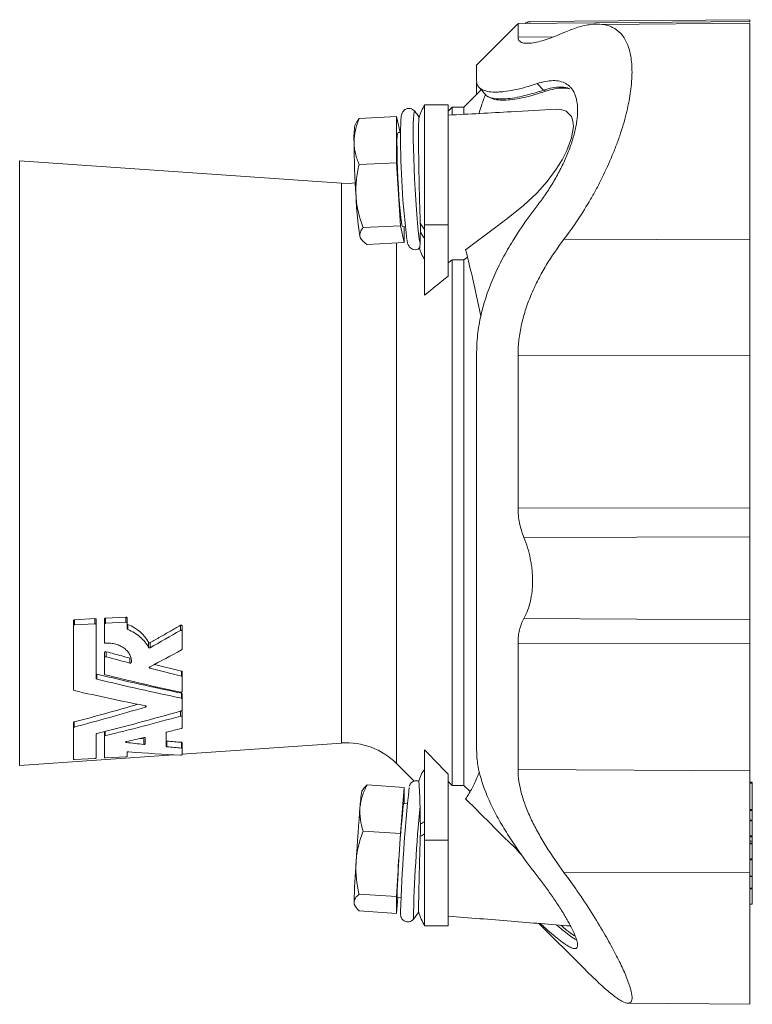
# Model space of a CAD drawing. Header units: millimetres. Extents: x 99 to 762, y 4 to 592.
# Tile 4 of 5: x 250 to 406, y 339 to 548. Entities that reach past the tile are written whole.
import ezdxf

# ---------------------------------------------------------------- set-up
doc = ezdxf.new("R2010")
doc.units = ezdxf.units.MM

msp = doc.modelspace()

# ---------------------------------------------------------------- linework, layer by layer
at = {"color": 7, "linetype": 'Continuous', "lineweight": 15}
for p, q in [((405.06, 547.35), (355.87, 546.92)), ((405.06, 547.76), (358.51, 547.36)), ((405.06, 547.04), (373.72, 546.77)), ((405.06, 547.26), (405.06, 547.29)), ((355.86, 546.91), (347.02, 538.08)), ((348.07, 532.92), (344.38, 529.23)), ((359.94, 534.21), (361.28, 532.82)), ((349.5, 531.47), (350.04, 531.2)), ((333.97, 528.33), (333.96, 528.35)), ((341.06, 529.72), (336.06, 529.72)), ((336.06, 504.26), (336.06, 529.72)), ((341.06, 504.26), (341.06, 529.72)), ((341.9, 529.23), (341.06, 528.39)), ((344.38, 529.23), (341.9, 529.23)), ((341.9, 527.59), (341.9, 529.23)), ((344.38, 527.7), (344.38, 529.23)), ((321.69, 526.15), (321.28, 525.35)), ((322.15, 526.83), (321.72, 526.14)), ((330.06, 527.22), (322.15, 526.83)), ((330.06, 527.22), (330.06, 517.42)), ((330.85, 523.86), (330.06, 527.22)), ((330.95, 523.87), (330.41, 523.84)), ((318.44, 513.07), (250.14, 517.84)), ((330.06, 517.42), (322.15, 517.03)), ((330.06, 517.42), (330.9, 504.06)), ((330.9, 504.06), (322.99, 503.67)), ((330.9, 504.06), (331.74, 500.49)), ((331.39, 503.87), (331.94, 503.89)), ((331.74, 500.49), (331.74, 503.88)), ((336.06, 489.36), (336.06, 504.26)), ((341.06, 493.4), (341.06, 504.26)), ((322.46, 501.47), (322.6, 501.25)), ((331.74, 500.49), (323.83, 500.1)), ((345.14, 497.42), (344.38, 496.85)), ((344.38, 496.85), (341.9, 496.83)), ((341.9, 385.41), (341.9, 496.83)), ((344.38, 385.4), (344.38, 496.85)), ((261.56, 420.32), (261.56, 419.23)), ((261.8, 420.54), (266.12, 420.76)), ((266.12, 419.67), (261.8, 419.45)), ((266.36, 420.57), (266.36, 419.47)), ((268.13, 420.66), (268.13, 419.56)), ((272.69, 421.1), (268.37, 420.88)), ((272.69, 420), (268.37, 419.79)), ((272.93, 420.9), (272.93, 419.81)), ((272.93, 418.62), (272.93, 419.81)), ((261.56, 419.23), (261.56, 405.63)), ((266.36, 408.08), (266.36, 419.47)), ((268.13, 419.56), (268.13, 415.72)), ((284.6, 419.2), (284.6, 418.11)), ((284.6, 414.31), (284.6, 418.11)), ((268.13, 413.56), (268.13, 412.49)), ((268.13, 412.49), (268.13, 409.01)), ((284.46, 409.65), (278.73, 411.07)), ((284.6, 409.51), (284.6, 408.44)), ((284.6, 405.3), (284.6, 408.44)), ((284.6, 404.84), (284.6, 403.77)), ((284.6, 401.34), (284.6, 403.77)), ((284.6, 401.08), (284.6, 399.99)), ((284.6, 397.59), (284.6, 399.99)), ((261.56, 398.73), (261.56, 397.63)), ((261.56, 397.63), (261.56, 390.91)), ((268.13, 396.8), (268.13, 395.82)), ((266.36, 391.19), (266.36, 396.28)), ((268.13, 395.82), (268.13, 391.29)), ((275.63, 395.35), (276.47, 395.26)), ((276.8, 394.19), (276.8, 395.46)), ((281.24, 393.67), (281.24, 396.61)), ((284.6, 394.47), (284.6, 393.27)), ((284.6, 392.03), (318.44, 394.39)), ((284.6, 391.91), (284.6, 393.27)), ((336.06, 373.79), (336.06, 392.95)), ((250.14, 389.62), (282.8, 391.9)), ((261.8, 390.86), (266.12, 391.11)), ((268.37, 391.24), (272.69, 391.49)), ((272.93, 391.57), (272.93, 392.43)), ((330.1, 390.04), (333.82, 386.32)), ((335.51, 388.05), (336.06, 388.76)), ((341.06, 373.79), (341.06, 387.75)), ((323.07, 384.69), (322.72, 384.17)), ((331.74, 384.95), (323.83, 385.49)), ((331.74, 384.95), (330.9, 375.18)), ((331.74, 381.56), (331.74, 384.95)), ((341.9, 385.41), (344.38, 385.4)), ((344.38, 385.4), (345.7, 384.08)), ((405.57, 386.09), (405.06, 386.09)), ((405.57, 380.31), (405.57, 385.86)), ((332.41, 381.52), (331.57, 381.57)), ((405.57, 378.01), (405.06, 378.01)), ((405.57, 374.69), (405.57, 377.88)), ((330.9, 375.18), (322.99, 375.72)), ((330.9, 375.18), (330.06, 361.83)), ((336.06, 355.59), (336.06, 373.79)), ((341.06, 355.59), (341.06, 373.79)), ((405.57, 373.56), (405.57, 374.46)), ((405.06, 373.56), (405.57, 373.56)), ((405.57, 373.16), (405.06, 373.16)), ((405.57, 373.05), (405.57, 373.54)), ((405.57, 369.84), (405.57, 373.03)), ((405.57, 366.12), (405.57, 369.62)), ((405.06, 366.11), (405.57, 366.11)), ((405.57, 363.62), (405.57, 366.1)), ((405.57, 360.23), (405.57, 363.47)), ((330.06, 361.83), (322.15, 362.36)), ((330.06, 361.83), (330.06, 358.24)), ((330.06, 358.24), (330.35, 361.61)), ((330.23, 361.62), (331.06, 361.56)), ((321.11, 360.24), (321.29, 359.86)), ((405.06, 360.22), (405.57, 360.22)), ((330.06, 358.24), (322.15, 358.78)), ((336.06, 355.59), (341.06, 355.59)), ((360.29, 356.13), (369.59, 346.84)), ((379.15, 339.21), (405.06, 338.98))]:
    msp.add_line(p, q, dxfattribs=at)
at = {"color": 8, "linetype": 'Continuous', "lineweight": 0}
for p, q in [((363.31, 544.14), (355.87, 544.08)), ((361.74, 532.59), (361.28, 532.82)), ((250.14, 517.84), (250.14, 389.62)), ((318.44, 411.77), (318.44, 513.07)), ((341.06, 504.26), (336.06, 504.26)), ((405.06, 501.09), (365.61, 501.2)), ((330.1, 408.69), (330.1, 500.41)), ((405.06, 476.64), (355.87, 476.53)), ((405.06, 444.18), (355.87, 444.23)), ((405.06, 438.09), (357.12, 438)), ((261.8, 420.54), (261.8, 419.45)), ((266.12, 420.76), (266.12, 419.67)), ((268.37, 420.88), (268.37, 419.79)), ((272.69, 421.1), (272.69, 420)), ((405.06, 420.49), (357.12, 420.77)), ((273.06, 419.53), (273.06, 418.45)), ((284.23, 419.35), (284.23, 418.27)), ((277.47, 415.74), (277.47, 414.67)), ((277.82, 415.67), (277.82, 414.6)), ((405.06, 415.41), (355.87, 415.58)), ((268.47, 413.75), (268.47, 412.68)), ((273.53, 412.4), (273.53, 411.33)), ((318.44, 394.39), (318.44, 411.77)), ((277.79, 410.57), (277.79, 410.24)), ((284.46, 409.65), (284.46, 408.59)), ((266.51, 408.99), (266.51, 407.93)), ((330.1, 390.04), (330.1, 408.69)), ((284.46, 404.97), (284.46, 403.89)), ((276.85, 402.27), (276.85, 402.01)), ((284.27, 401.15), (284.27, 400.09)), ((261.71, 398.85), (261.71, 397.75)), ((268.28, 396.84), (268.28, 395.93)), ((272.76, 394.69), (272.76, 394.5)), ((276.47, 395.26), (276.47, 394.09)), ((281.39, 394.79), (281.39, 393.6)), ((284.46, 394.54), (284.46, 393.33)), ((405.06, 388.49), (355.87, 388.79)), ((405.57, 385.86), (405.06, 385.86)), ((405.57, 380.31), (405.06, 380.31)), ((405.57, 380.08), (405.06, 380.08)), ((405.57, 377.88), (405.06, 377.88)), ((341.06, 373.79), (336.06, 373.79)), ((405.57, 374.69), (405.06, 374.69)), ((405.57, 374.46), (405.06, 374.46)), ((405.57, 373.56), (405.06, 373.56)), ((405.57, 373.03), (405.06, 373.03)), ((405.57, 369.84), (405.06, 369.84)), ((405.57, 369.62), (405.06, 369.62)), ((405.06, 366.88), (365.61, 366.95)), ((405.57, 366.12), (405.06, 366.12)), ((405.57, 363.62), (405.06, 363.62)), ((405.57, 363.47), (405.06, 363.47)), ((405.57, 360.23), (405.06, 360.23))]:
    msp.add_line(p, q, dxfattribs=at)
at = {"color": 8, "linetype": 'Continuous', "lineweight": 0, "flags": 128}
msp.add_lwpolyline([(333.96, 528.35), (333.91, 528.38), (333.81, 528.21), (333.73, 527.68), (333.67, 526.82), (333.63, 525.64), (333.62, 524.17), (333.63, 522.45), (333.67, 520.52), (333.73, 518.44), (333.81, 516.24), (333.91, 513.99), (334.03, 511.74), (334.17, 509.55), (334.31, 507.47), (334.47, 505.55), (334.62, 503.84), (334.78, 502.39), (334.93, 501.22), (335.08, 500.37)], dxfattribs=at)
at = {"color": 7, "linetype": 'Continuous', "lineweight": 15, "flags": 128}
for points in [[(363.97, 528.73), (364.69, 528.78), (366.11, 528.4), (367.23, 527.21), (367.53, 526.27), (367.61, 525.12), (367.21, 522.71), (366.23, 520.06), (365.2, 518.05), (363.99, 516.1), (362.02, 513.44), (359.87, 511.01), (357.04, 508.35), (354.1, 506.01), (351.15, 503.8), (344.76, 498.98), (344.76, 498.98)], [(330.2, 520.91), (330.22, 519.44), (330.25, 517.77), (330.31, 515.97), (330.4, 514.08), (330.5, 512.19), (330.61, 510.35), (330.74, 508.65), (330.87, 507.13), (331, 505.85), (331.13, 504.86), (331.25, 504.2), (331.36, 503.89), (331.39, 503.87)], [(321.34, 513.14), (320.05, 513.04), (318.44, 513.07)], [(322.46, 501.47), (322.43, 501.53), (322.34, 501.83)], [(322.34, 380.68), (322.24, 379.5), (322.14, 378.2), (322.03, 376.79), (321.92, 375.31), (321.81, 373.77), (321.71, 372.21), (321.6, 370.65), (321.5, 369.11)], [(330.2, 361.96), (330.22, 361.65), (330.23, 361.62)], [(321.09, 360.64), (321.09, 360.33), (321.11, 360.24)]]:
    msp.add_lwpolyline(points, dxfattribs=at)
at = {"color": 7, "linetype": 'Continuous', "lineweight": 15}
for centre, radius, start, end in [((314.17, 513.03), 25.03, 34.0244, 37.7372), ((350.01, 521.87), 16, 150.627, 161.1462), ((335.66, 522.8), 14.61, 169.9287, 183.6118), ((338.31, 521.82), 8.16, 165.6421, 186.4145), ((506.52, 522.91), 175.57, 179.8306, 187.11), ((522.17, 523.34), 201.09, 180.4187, 183.7209), ((396.61, 513.45), 75.18, 182.4046, 188.8908), ((350.01, 504.66), 16, 198.9887, 209.373), ((319.49, 379.43), 15, 45, 94), ((350.01, 381.35), 16, 155.2059, 162.1418), ((355.46, 378.82), 33.17, 170.7097, 176.7871), ((685.69, 347.3), 354.91, 173.9113, 178.1875), ((576.87, 354.57), 246.77, 173.717, 178.2831), ((524.24, 354.85), 203.24, 175.9759, 178.3671), ((314.17, 372.73), 25.03, 321.1429, 325.529), ((350.01, 363.44), 16, 197.7678, 209.373)]:
    msp.add_arc(centre, radius, start, end, dxfattribs=at)
at = {"color": 8, "linetype": 'Continuous', "lineweight": 0}
for centre, radius, start, end in [((344.14, 509.71), 10.33, 209.4442, 218.6204), ((344.15, 507.81), 10.35, 209.641, 218.6161), ((656.18, 349.97), 322.59, 174.4811, 178.747), ((339.08, 371.05), 7.31, 114.3234, 122.4179), ((339.05, 368.48), 7.27, 114.3048, 122.6107)]:
    msp.add_arc(centre, radius, start, end, dxfattribs=at)
at = {"color": 7, "linetype": 'Continuous', "lineweight": 15}
for centre, major_axis, ratio, start_param, end_param in [((254.23, 448.66), (100.68, 54.08), 0.360513, 4.753129, 4.817976), ((262.57, 448.7), (99.78, 53.6), 0.360513, 4.671023, 4.738517), ((256.39, 461.51), (156.81, -49.72), 0.264157, 4.87278, 4.905069), ((256.39, 461.51), (156.81, -49.72), 0.264157, 4.932355, 4.975272), ((239.34, 461.47), (156.06, -49.48), 0.264157, 4.970309, 5.088146), ((238.71, 461.66), (159.78, -50.66), 0.264157, 4.970199, 5.085246), ((243.48, 461.62), (158.98, -50.41), 0.264157, 4.952065, 5.054523), ((225.8, 461.77), (161.95, -51.35), 0.264157, 5.018739, 5.11543), ((276.13, 446.29), (149.87, 47.52), 0.264157, 4.532781, 4.622557), ((275.5, 446.11), (153.59, 48.7), 0.264157, 4.539226, 4.637538), ((288.41, 446.22), (151.42, 48.01), 0.264157, 4.48418, 4.602769), ((293.18, 446.26), (150.62, 47.76), 0.264157, 4.463361, 4.569864), ((306.09, 446.36), (148.45, 47.07), 0.264157, 4.462264, 4.483084), ((306.09, 446.36), (148.45, 47.07), 0.264157, 4.403172, 4.428672), ((184.6, 462.11), (168.89, -53.55), 0.264157, 5.343026, 5.368883), ((171.69, 462.22), (171.06, -54.24), 0.264157, 5.429188, 5.511283), ((184.6, 462.11), (168.89, -53.55), 0.264157, 5.403831, 5.426027)]:
    msp.add_ellipse(centre, major_axis=major_axis, ratio=ratio, start_param=start_param, end_param=end_param, dxfattribs=at)
for points, knots in [([(358.51, 547.32), (358.42, 547.34), (358.15, 547.39), (357.64, 547.12), (357.3, 546.93)], [0, 0, 0, 0, 0.337783, 1, 1, 1, 1]), ([(405.06, 547.26), (405.06, 547.49), (405.06, 547.83), (405.06, 547.72), (405.06, 547.68)], [0, 0, 0, 0, 0.695057, 1, 1, 1, 1]), ([(355.87, 546.89), (355.87, 546.82), (355.87, 546.69), (355.87, 545.67), (355.87, 544.61), (355.87, 544.08)], [0, 0, 0, 0, 0.372807, 0.686989, 1, 1, 1, 1]), ([(355.87, 544.08), (355.87, 543.52), (356.14, 543.14), (356.76, 542.89), (356.9, 542.85), (357.2, 542.79), (357.37, 542.77), (357.91, 542.74), (358.31, 542.76), (359.2, 542.87), (359.68, 542.97), (360.71, 543.22), (361.27, 543.38), (363.01, 543.95), (364.27, 544.44), (365.61, 545.03)], [0, 0, 0, 0, 0.25, 0.25, 0.3125, 0.3125, 0.375, 0.375, 0.5, 0.5, 0.625, 0.625, 0.75, 0.75, 1, 1, 1, 1]), ([(365.61, 501.2), (366.63, 502.54), (367.61, 503.92), (369.5, 506.76), (370.41, 508.22), (371.71, 510.46), (372.13, 511.22), (372.95, 512.75), (373.36, 513.53), (374.51, 515.87), (375.22, 517.43), (376.2, 519.79), (376.51, 520.58), (376.95, 521.76), (377.09, 522.15), (377.37, 522.94), (377.51, 523.34), (378.16, 525.31), (378.59, 526.84), (379.3, 529.82), (379.58, 531.27), (379.81, 533.02), (379.85, 533.37), (379.92, 534.06), (379.95, 534.39), (380.03, 535.38), (380.05, 536.02), (380.05, 537.86), (379.97, 538.99), (379.74, 540.29), (379.69, 540.54), (379.57, 541.03), (379.51, 541.27), (379.31, 541.95), (379.15, 542.38), (378.8, 543.18), (378.6, 543.55), (378.17, 544.23), (377.93, 544.54), (377.15, 545.38), (376.57, 545.82), (375.59, 546.3), (375.25, 546.43), (374.54, 546.64), (374.16, 546.71), (373, 546.86), (372.18, 546.85), (370.45, 546.64), (369.54, 546.44), (367.63, 545.86), (366.63, 545.48), (365.61, 545.03)], [0, 0, 0, 0, 0.0625, 0.0625, 0.125, 0.125, 0.15625, 0.15625, 0.1875, 0.1875, 0.25, 0.25, 0.28125, 0.28125, 0.296875, 0.296875, 0.3125, 0.3125, 0.375, 0.375, 0.4375, 0.4375, 0.453125, 0.453125, 0.46875, 0.46875, 0.5, 0.5, 0.5625, 0.5625, 0.578125, 0.578125, 0.59375, 0.59375, 0.625, 0.625, 0.65625, 0.65625, 0.6875, 0.6875, 0.75, 0.75, 0.78125, 0.78125, 0.8125, 0.8125, 0.875, 0.875, 0.9375, 0.9375, 1, 1, 1, 1]), ([(405.06, 546.91), (405.06, 546.82), (405.06, 546.62), (405.06, 545.28), (405.06, 543.25), (405.06, 540.44), (405.06, 536.94), (405.06, 532.86), (405.06, 528.34), (405.06, 523.57), (405.06, 518.21), (405.06, 512.44), (405.06, 506.5), (405.06, 502.85), (405.06, 501.09)], [0, 0, 0, 0, 0.067475, 0.146114, 0.227441, 0.310665, 0.394875, 0.47909, 0.562331, 0.643682, 0.722351, 0.821943, 0.914657, 1, 1, 1, 1]), ([(347.09, 534.81), (347.09, 535.61), (347.09, 537.23), (347.09, 538.19), (347.09, 538.05), (347.09, 538.01)], [0, 0, 0, 0, 0.420417, 0.851786, 1, 1, 1, 1]), ([(359.94, 534.21), (358.2, 533.63), (356.56, 533.18), (354.28, 532.72), (353.56, 532.6), (352.53, 532.48), (352.19, 532.45), (351.55, 532.42), (351.24, 532.41), (349.77, 532.42), (348.81, 532.61), (347.96, 533.1), (347.81, 533.21), (347.55, 533.46), (347.44, 533.6), (347.18, 534.05), (347.09, 534.4), (347.09, 534.81)], [0, 0, 0, 0, 0.25, 0.25, 0.375, 0.375, 0.4375, 0.4375, 0.5, 0.5, 0.75, 0.75, 0.8125, 0.8125, 0.875, 0.875, 1, 1, 1, 1]), ([(368.51, 528.54), (368.51, 529.25), (368.45, 529.91), (368.29, 530.8), (368.22, 531.09), (368.06, 531.62), (367.96, 531.88), (367.64, 532.6), (367.38, 533.01), (366.92, 533.53), (366.76, 533.69), (366.41, 533.97), (366.22, 534.1), (365.64, 534.44), (365.21, 534.6), (364.3, 534.8), (363.81, 534.85), (362.78, 534.83), (362.24, 534.77), (361.12, 534.56), (360.54, 534.41), (359.94, 534.21)], [0, 0, 0, 0, 0.125, 0.125, 0.1875, 0.1875, 0.25, 0.25, 0.375, 0.375, 0.4375, 0.4375, 0.5, 0.5, 0.625, 0.625, 0.75, 0.75, 0.875, 0.875, 1, 1, 1, 1]), ([(347.09, 534.46), (347.09, 534.21), (347.09, 533.61), (347.09, 532.56), (347.09, 531.94)], [0, 0, 0, 0, 0.413337, 1, 1, 1, 1]), ([(347.73, 533.31), (347.95, 533.05), (348.4, 532.53), (348.85, 532.01), (349.08, 531.75)], [0, 0, 0, 0, 0.499994, 1, 1, 1, 1]), ([(361.28, 532.82), (359.73, 532.34), (357.4, 531.62), (354.68, 531.12), (352.81, 530.93), (351.16, 530.96), (349.76, 531.3), (348.91, 531.66), (348.78, 532.09), (348.77, 532.11)], [0, 0, 0, 0, 0.269344, 0.404277, 0.539175, 0.678359, 0.817476, 0.99201, 1, 1, 1, 1]), ([(361.74, 532.59), (360.19, 532.1), (357.86, 531.38), (355.15, 530.87), (353.27, 530.67), (351.66, 530.72), (350.57, 530.91), (350.16, 531.17), (350.06, 531.23)], [0, 0, 0, 0, 0.311248, 0.467193, 0.623096, 0.784043, 0.944909, 1, 1, 1, 1]), ([(366.87, 533.08), (366.69, 533.16), (366.1, 533.45), (364.85, 533.53), (363.17, 533.38), (361.92, 533.01), (361.28, 532.82)], [0, 0, 0, 0, 0.118844, 0.40914, 0.702376, 1, 1, 1, 1]), ([(366.79, 533.11), (366.32, 533.19), (365.35, 533.35), (363.64, 533.16), (362.37, 532.78), (361.74, 532.59)], [0, 0, 0, 0, 0.317956, 0.658857, 1, 1, 1, 1]), ([(348.94, 531.91), (348.67, 531.14), (348.22, 529.9), (347.77, 528.43), (347.59, 527.87)], [0, 0, 0, 0, 0.616879, 1, 1, 1, 1]), ([(334.01, 528.26), (333.98, 528.32), (333.88, 528.48), (333.52, 528.78), (332.97, 528.98), (332.36, 528.96), (331.86, 528.72), (331.52, 528.4), (331.32, 528.09), (331.21, 527.8), (331.13, 527.48), (331.06, 527.02), (331.01, 526.29), (330.97, 525.25), (330.95, 524.28), (330.95, 523.66), (330.95, 523.5)], [0, 0, 0, 0, 0.027158, 0.072079, 0.119604, 0.168148, 0.213235, 0.252092, 0.290179, 0.335448, 0.398789, 0.504737, 0.658595, 0.80614, 0.950921, 1, 1, 1, 1]), ([(363.97, 528.78), (360.79, 528.6), (353.15, 528.18), (345.52, 527.76), (341.06, 527.51)], [0, 0, 0, 0, 0.416681, 1, 1, 1, 1]), ([(368.51, 528.54), (368.51, 527.83), (368.45, 527.07), (368.29, 525.89), (368.22, 525.48), (368.06, 524.66), (367.96, 524.23), (367.64, 522.95), (367.38, 522.08), (366.92, 520.75), (366.76, 520.31), (366.41, 519.41), (366.22, 518.96), (365.64, 517.61), (365.21, 516.73), (364.3, 514.97), (363.81, 514.09), (362.78, 512.37), (362.24, 511.53), (361.12, 509.89), (360.54, 509.09), (359.94, 508.31)], [0, 0, 0, 0, 0.125, 0.125, 0.1875, 0.1875, 0.25, 0.25, 0.375, 0.375, 0.4375, 0.4375, 0.5, 0.5, 0.625, 0.625, 0.75, 0.75, 0.875, 0.875, 1, 1, 1, 1]), ([(322.15, 526.83), (321.83, 526.01), (321.56, 525.18), (321.19, 523.53), (321.09, 522.7), (321.09, 521.87)], [0, 0, 0, 0, 0.5, 0.5, 1, 1, 1, 1]), ([(335.14, 504.63), (335.11, 505.33), (335.06, 506.63), (334.99, 508.84), (334.94, 511.04), (334.88, 513.34), (334.84, 515.62), (334.81, 517.86), (334.78, 519.96), (334.77, 521.89), (334.77, 523.58), (334.77, 524.98), (334.79, 526.06), (334.82, 526.75), (334.85, 527.07), (334.87, 527.05), (334.87, 527.05)], [0, 0, 0, 0, 0.087448, 0.16201, 0.238732, 0.313336, 0.390097, 0.464818, 0.541698, 0.616562, 0.693591, 0.768546, 0.845675, 0.920614, 0.997732, 1, 1, 1, 1]), ([(321.09, 521.87), (321.09, 521.46), (321.11, 521.05), (321.21, 520.22), (321.28, 519.81), (321.56, 518.59), (321.83, 517.81), (322.15, 517.03)], [0, 0, 0, 0, 0.25, 0.25, 0.5, 0.5, 1, 1, 1, 1]), ([(321.5, 510.29), (321.47, 510.86), (321.46, 511.43), (321.49, 512.56), (321.52, 513.13), (321.7, 514.81), (321.9, 515.92), (322.15, 517.03)], [0, 0, 0, 0, 0.25, 0.25, 0.5, 0.5, 1, 1, 1, 1]), ([(322.99, 503.67), (322.6, 504.74), (322.26, 505.83), (321.75, 508.04), (321.58, 509.16), (321.5, 510.29)], [0, 0, 0, 0, 0.5, 0.5, 1, 1, 1, 1]), ([(359.94, 508.31), (358.2, 506.07), (356.56, 503.75), (354.28, 500.11), (353.56, 498.87), (352.52, 496.97), (352.19, 496.33), (351.55, 495.03), (351.24, 494.38), (349.77, 491.11), (348.81, 488.43), (347.8, 484.27), (347.53, 482.86), (347.18, 480.04), (347.09, 478.64), (347.09, 477.24)], [0, 0, 0, 0, 0.25, 0.25, 0.375, 0.375, 0.4375, 0.4375, 0.5, 0.5, 0.75, 0.75, 0.875, 0.875, 1, 1, 1, 1]), ([(322.34, 501.83), (322.31, 501.98), (322.29, 502.13), (322.32, 502.44), (322.36, 502.59), (322.53, 503.05), (322.73, 503.36), (322.99, 503.67)], [0, 0, 0, 0, 0.25, 0.25, 0.5, 0.5, 1, 1, 1, 1]), ([(323.83, 500.1), (323.43, 500.38), (323.1, 500.66), (322.58, 501.23), (322.41, 501.53), (322.34, 501.83)], [0, 0, 0, 0, 0.5, 0.5, 1, 1, 1, 1]), ([(335.15, 502.69), (335.14, 502.22), (335.13, 501.79), (335.11, 501.2), (335.1, 501.02), (335.09, 500.67), (335.09, 500.51), (335.08, 500.37)], [0, 0, 0, 0, 0.5, 0.5, 0.75, 0.75, 1, 1, 1, 1]), ([(355.87, 476.53), (355.87, 478.76), (356.14, 480.98), (356.76, 483.74), (356.9, 484.29), (357.2, 485.39), (357.37, 485.94), (357.91, 487.57), (358.31, 488.63), (359.2, 490.7), (359.68, 491.72), (360.71, 493.73), (361.27, 494.71), (363.01, 497.61), (364.27, 499.44), (365.61, 501.2)], [0, 0, 0, 0, 0.25, 0.25, 0.3125, 0.3125, 0.375, 0.375, 0.5, 0.5, 0.625, 0.625, 0.75, 0.75, 1, 1, 1, 1]), ([(405.06, 476.64), (405.06, 478.61), (405.06, 480.65), (405.06, 484.76), (405.06, 486.85), (405.06, 491.01), (405.06, 493.08), (405.06, 497.16), (405.06, 499.16), (405.06, 501.09)], [0, 0, 0, 0, 0.25, 0.25, 0.5, 0.5, 0.75, 0.75, 1, 1, 1, 1]), ([(332.33, 500.99), (332.34, 500.91), (332.41, 500.51), (332.48, 500.23), (332.72, 499.74), (333, 499.38), (333.47, 499.07), (334.08, 498.95), (334.65, 499.07), (334.91, 499.26), (335, 499.34)], [0, 0, 0, 0, 0.088516, 0.434791, 0.54413, 0.637114, 0.731285, 0.830149, 0.93591, 1, 1, 1, 1]), ([(335.08, 500.37), (335.08, 500.3), (335.05, 499.78), (335.01, 499.25), (334.97, 499.38), (334.96, 499.41)], [0, 0, 0, 0, 0.0988255, 0.7781588, 1, 1, 1, 1]), ([(347.99, 484.86), (347.71, 486.18), (347.04, 489.37), (345.96, 494.14), (345.16, 497.36), (344.76, 498.98)], [0, 0, 0, 0, 0.25927, 0.628358, 1, 1, 1, 1]), ([(347.09, 477.24), (347.09, 473.75), (347.09, 470.12), (347.09, 462.68), (347.09, 458.87), (347.09, 451.17), (347.09, 447.28), (347.09, 439.52), (347.09, 435.66), (347.09, 428.08), (347.09, 424.36), (347.09, 417.16), (347.09, 413.69), (347.09, 407.08), (347.09, 403.94), (347.09, 398.07), (347.09, 395.33), (347.09, 392.81)], [0, 0, 0, 0, 0.125, 0.125, 0.25, 0.25, 0.375, 0.375, 0.5, 0.5, 0.625, 0.625, 0.75, 0.75, 0.875, 0.875, 1, 1, 1, 1]), ([(355.87, 476.53), (355.87, 471.3), (355.87, 465.91), (355.87, 455.06), (355.87, 449.6), (355.87, 444.23)], [0, 0, 0, 0, 0.5, 0.5, 1, 1, 1, 1]), ([(405.06, 476.64), (405.06, 471.38), (405.06, 465.96), (405.06, 455.06), (405.06, 449.58), (405.06, 444.18)], [0, 0, 0, 0, 0.5, 0.5, 1, 1, 1, 1]), ([(357.12, 438), (356.72, 438.98), (356.41, 439.98), (356.09, 441.55), (356.01, 442.08), (355.9, 443.15), (355.87, 443.69), (355.87, 444.23)], [0, 0, 0, 0, 0.5, 0.5, 0.75, 0.75, 1, 1, 1, 1]), ([(405.06, 438.09), (405.06, 439.08), (405.06, 440.1), (405.06, 442.14), (405.06, 443.17), (405.06, 444.18)], [0, 0, 0, 0, 0.5, 0.5, 1, 1, 1, 1]), ([(357.12, 438), (357.7, 436.55), (358.16, 435.05), (358.55, 433.09), (358.62, 432.7), (358.74, 431.91), (358.79, 431.52), (358.92, 430.36), (358.96, 429.58), (358.96, 428.43), (358.95, 428.05), (358.91, 427.29), (358.88, 426.92), (358.76, 425.83), (358.64, 425.13), (358.32, 423.77), (358.13, 423.12), (357.67, 421.89), (357.41, 421.31), (357.12, 420.77)], [0, 0, 0, 0, 0.25, 0.25, 0.3125, 0.3125, 0.375, 0.375, 0.5, 0.5, 0.5625, 0.5625, 0.625, 0.625, 0.75, 0.75, 0.875, 0.875, 1, 1, 1, 1]), ([(405.06, 420.49), (405.06, 421.59), (405.06, 422.86), (405.06, 425.63), (405.06, 427.14), (405.06, 430.26), (405.06, 431.87), (405.06, 435.05), (405.06, 436.62), (405.06, 438.09)], [0, 0, 0, 0, 0.25, 0.25, 0.5, 0.5, 0.75, 0.75, 1, 1, 1, 1]), ([(261.56, 420.32), (261.56, 420.38), (261.59, 420.43), (261.68, 420.51), (261.74, 420.54), (261.8, 420.54)], [0, 0, 0, 0, 0.5, 0.5, 1, 1, 1, 1]), ([(266.12, 420.76), (266.19, 420.77), (266.25, 420.75), (266.34, 420.67), (266.36, 420.62), (266.36, 420.57)], [0, 0, 0, 0, 0.5, 0.5, 1, 1, 1, 1]), ([(266.36, 419.47), (266.36, 419.53), (266.34, 419.58), (266.25, 419.65), (266.19, 419.67), (266.12, 419.67)], [0, 0, 0, 0, 0.5, 0.5, 1, 1, 1, 1]), ([(268.37, 420.88), (268.35, 420.88), (268.32, 420.87), (268.3, 420.86), (268.27, 420.85), (268.25, 420.84), (268.23, 420.83), (268.21, 420.81), (268.19, 420.79), (268.17, 420.77), (268.16, 420.75), (268.15, 420.73), (268.14, 420.7), (268.14, 420.69), (268.13, 420.67), (268.13, 420.66)], [0, 0, 0, 0, 0.209042, 0.209042, 0.209042, 0.418312, 0.418312, 0.418312, 0.631925, 0.631925, 0.631925, 0.851552, 0.851552, 0.851552, 1, 1, 1, 1]), ([(268.37, 419.79), (268.31, 419.78), (268.25, 419.76), (268.16, 419.67), (268.13, 419.62), (268.13, 419.56)], [0, 0, 0, 0, 0.5, 0.5, 1, 1, 1, 1]), ([(272.93, 420.9), (272.93, 420.91), (272.93, 420.92), (272.93, 420.92), (272.93, 420.95), (272.92, 420.97), (272.91, 420.99), (272.9, 421.01), (272.88, 421.03), (272.86, 421.05), (272.84, 421.06), (272.82, 421.08), (272.79, 421.08), (272.77, 421.09), (272.74, 421.1), (272.72, 421.1), (272.71, 421.1), (272.7, 421.1), (272.69, 421.1)], [0, 0, 0, 0, 0.075455, 0.075455, 0.075455, 0.300313, 0.300313, 0.300313, 0.52063, 0.52063, 0.52063, 0.734386, 0.734386, 0.734386, 0.94269, 0.94269, 0.94269, 1, 1, 1, 1]), ([(272.93, 419.81), (272.93, 419.86), (272.91, 419.91), (272.82, 419.99), (272.76, 420.01), (272.69, 420)], [0, 0, 0, 0, 0.5, 0.5, 1, 1, 1, 1]), ([(357.12, 420.77), (356.72, 420.04), (356.41, 419.25), (356.09, 417.95), (356.01, 417.49), (355.9, 416.56), (355.87, 416.08), (355.87, 415.58)], [0, 0, 0, 0, 0.5, 0.5, 0.75, 0.75, 1, 1, 1, 1]), ([(405.06, 420.49), (405.06, 419.74), (405.06, 418.94), (405.06, 417.24), (405.06, 416.34), (405.06, 415.41)], [0, 0, 0, 0, 0.5, 0.5, 1, 1, 1, 1]), ([(261.8, 419.45), (261.74, 419.45), (261.68, 419.42), (261.59, 419.34), (261.56, 419.29), (261.56, 419.23)], [0, 0, 0, 0, 0.5, 0.5, 1, 1, 1, 1]), ([(277.47, 414.67), (277.25, 415.07), (277, 415.46), (276.4, 416.2), (276.06, 416.54), (275.32, 417.18), (274.92, 417.48), (274.03, 418.01), (273.56, 418.25), (273.06, 418.45)], [0, 0, 0, 0, 0.25, 0.25, 0.5, 0.5, 0.75, 0.75, 1, 1, 1, 1]), ([(284.23, 419.35), (283.88, 419.14), (283.17, 418.72), (282.11, 418.11), (281.04, 417.49), (279.97, 416.88), (278.89, 416.27), (278.18, 415.87), (277.82, 415.67)], [0, 0, 0, 0, 0.16579, 0.331922, 0.498402, 0.665238, 0.832435, 1, 1, 1, 1]), ([(284.6, 419.2), (284.6, 419.21), (284.6, 419.22), (284.6, 419.24), (284.59, 419.26), (284.58, 419.28), (284.57, 419.3), (284.55, 419.32), (284.53, 419.34), (284.51, 419.35), (284.49, 419.36), (284.47, 419.37), (284.44, 419.38), (284.42, 419.39), (284.39, 419.39), (284.37, 419.39), (284.34, 419.39), (284.31, 419.38), (284.29, 419.37), (284.27, 419.37), (284.25, 419.36), (284.23, 419.35)], [0, 0, 0, 0, 0.09957, 0.09957, 0.09957, 0.261774, 0.261774, 0.261774, 0.421061, 0.421061, 0.421061, 0.577041, 0.577041, 0.577041, 0.730847, 0.730847, 0.730847, 0.884549, 0.884549, 0.884549, 1, 1, 1, 1]), ([(284.6, 418.11), (284.6, 418.19), (284.55, 418.25), (284.4, 418.32), (284.31, 418.31), (284.23, 418.27)], [0, 0, 0, 0, 0.5, 0.5, 1, 1, 1, 1]), ([(268.13, 415.72), (268.13, 415.67), (268.16, 415.61), (268.25, 415.55), (268.32, 415.53), (268.38, 415.53)], [0, 0, 0, 0, 0.5, 0.5, 1, 1, 1, 1]), ([(268.38, 415.53), (268.75, 415.56), (269.11, 415.56), (269.82, 415.5), (270.17, 415.43), (270.85, 415.25), (271.17, 415.13), (271.63, 414.92), (271.78, 414.84), (272.06, 414.67), (272.19, 414.58), (272.57, 414.29), (272.8, 414.08), (273.2, 413.62), (273.36, 413.37), (273.63, 412.86), (273.72, 412.6), (273.85, 412.06), (273.87, 411.79), (273.86, 411.51)], [0, 0, 0, 0, 0.125, 0.125, 0.25, 0.25, 0.375, 0.375, 0.4375, 0.4375, 0.5, 0.5, 0.625, 0.625, 0.75, 0.75, 0.875, 0.875, 1, 1, 1, 1]), ([(277.82, 415.67), (277.79, 415.66), (277.77, 415.65), (277.74, 415.64), (277.72, 415.63), (277.69, 415.63), (277.66, 415.63), (277.64, 415.63), (277.61, 415.64), (277.58, 415.64), (277.56, 415.65), (277.54, 415.66), (277.52, 415.68), (277.5, 415.69), (277.48, 415.71), (277.47, 415.73), (277.47, 415.73), (277.47, 415.74), (277.47, 415.74)], [0, 0, 0, 0, 0.193039, 0.193039, 0.193039, 0.386741, 0.386741, 0.386741, 0.578999, 0.578999, 0.578999, 0.769774, 0.769774, 0.769774, 0.960199, 0.960199, 0.960199, 1, 1, 1, 1]), ([(355.87, 388.79), (355.87, 392.66), (355.87, 396.89), (355.87, 405.89), (355.87, 410.66), (355.87, 415.58)], [0, 0, 0, 0, 0.5, 0.5, 1, 1, 1, 1]), ([(268.47, 413.75), (268.44, 413.75), (268.41, 413.76), (268.39, 413.76), (268.36, 413.76), (268.33, 413.75), (268.31, 413.75), (268.28, 413.74), (268.26, 413.73), (268.24, 413.72), (268.21, 413.7), (268.19, 413.69), (268.18, 413.67), (268.16, 413.65), (268.15, 413.63), (268.14, 413.61), (268.14, 413.59), (268.13, 413.58), (268.13, 413.56)], [0, 0, 0, 0, 0.1702, 0.1702, 0.1702, 0.340801, 0.340801, 0.340801, 0.512184, 0.512184, 0.512184, 0.684738, 0.684738, 0.684738, 0.858023, 0.858023, 0.858023, 1, 1, 1, 1]), ([(273.53, 412.4), (272.96, 412.55), (271.84, 412.84), (270.15, 413.29), (269.03, 413.6), (268.47, 413.75)], [0, 0, 0, 0, 0.333047, 0.666378, 1, 1, 1, 1]), ([(277.82, 414.6), (277.76, 414.56), (277.68, 414.55), (277.55, 414.58), (277.49, 414.62), (277.47, 414.67)], [0, 0, 0, 0, 0.5, 0.5, 1, 1, 1, 1]), ([(405.06, 388.49), (405.06, 392.38), (405.06, 396.63), (405.06, 405.67), (405.06, 410.46), (405.06, 415.41)], [0, 0, 0, 0, 0.5, 0.5, 1, 1, 1, 1]), ([(268.47, 412.68), (268.39, 412.7), (268.31, 412.69), (268.18, 412.61), (268.13, 412.55), (268.13, 412.49)], [0, 0, 0, 0, 0.5, 0.5, 1, 1, 1, 1]), ([(273.86, 411.51), (273.85, 411.45), (273.81, 411.39), (273.68, 411.32), (273.6, 411.31), (273.53, 411.33)], [0, 0, 0, 0, 0.5, 0.5, 1, 1, 1, 1]), ([(277.79, 410.24), (277.71, 410.26), (277.65, 410.31), (277.63, 410.44), (277.68, 410.51), (277.75, 410.55)], [0, 0, 0, 0, 0.5, 0.5, 1, 1, 1, 1]), ([(284.6, 409.51), (284.6, 409.52), (284.6, 409.53), (284.6, 409.53), (284.6, 409.55), (284.59, 409.57), (284.57, 409.59), (284.56, 409.6), (284.54, 409.62), (284.52, 409.63), (284.5, 409.64), (284.48, 409.65), (284.46, 409.65)], [0, 0, 0, 0, 0.143538, 0.143538, 0.143538, 0.428996, 0.428996, 0.428996, 0.714867, 0.714867, 0.714867, 1, 1, 1, 1]), ([(284.27, 405.14), (284.34, 405.13), (284.43, 405.14), (284.56, 405.2), (284.6, 405.25), (284.6, 405.3)], [0, 0, 0, 0, 0.5, 0.5, 1, 1, 1, 1]), ([(276.85, 402.27), (276.89, 402.26), (276.93, 402.25), (276.98, 402.2), (276.99, 402.17), (276.99, 402.12), (276.98, 402.09), (276.93, 402.04), (276.89, 402.02), (276.85, 402.01)], [0, 0, 0, 0, 0.25, 0.25, 0.5, 0.5, 0.75, 0.75, 1, 1, 1, 1]), ([(284.6, 401.08), (284.6, 401.08), (284.6, 401.08), (284.6, 401.08), (284.6, 401.09), (284.6, 401.11), (284.59, 401.12), (284.58, 401.14), (284.56, 401.15), (284.55, 401.16), (284.53, 401.17), (284.51, 401.18), (284.48, 401.18), (284.46, 401.19), (284.43, 401.19), (284.4, 401.2), (284.38, 401.2), (284.35, 401.19), (284.32, 401.19), (284.31, 401.19), (284.29, 401.19), (284.27, 401.18)], [0, 0, 0, 0, 0.007222, 0.007222, 0.007222, 0.18397, 0.18397, 0.18397, 0.363462, 0.363462, 0.363462, 0.542258, 0.542258, 0.542258, 0.717175, 0.717175, 0.717175, 0.886868, 0.886868, 0.886868, 1, 1, 1, 1]), ([(261.56, 398.73), (261.56, 398.75), (261.58, 398.78), (261.63, 398.82), (261.67, 398.84), (261.71, 398.85)], [0, 0, 0, 0, 0.5, 0.5, 1, 1, 1, 1]), ([(284.6, 399.99), (284.6, 400.03), (284.56, 400.07), (284.43, 400.11), (284.35, 400.11), (284.27, 400.09)], [0, 0, 0, 0, 0.5, 0.5, 1, 1, 1, 1]), ([(281.24, 396.61), (281.24, 396.63), (281.26, 396.65), (281.31, 396.69), (281.35, 396.71), (281.39, 396.72)], [0, 0, 0, 0, 0.5, 0.5, 1, 1, 1, 1]), ([(266.36, 396.28), (266.36, 396.3), (266.38, 396.32), (266.43, 396.36), (266.47, 396.38), (266.51, 396.39)], [0, 0, 0, 0, 0.5, 0.5, 1, 1, 1, 1]), ([(272.76, 394.69), (272.71, 394.68), (272.67, 394.66), (272.62, 394.62), (272.61, 394.6), (272.61, 394.55), (272.67, 394.51), (272.76, 394.5)], [0, 0, 0, 0, 0.25, 0.25, 0.5, 0.5, 1, 1, 1, 1]), ([(276.8, 395.46), (276.8, 395.5), (276.77, 395.53), (276.64, 395.56), (276.55, 395.56), (276.47, 395.54)], [0, 0, 0, 0, 0.5, 0.5, 1, 1, 1, 1]), ([(284.46, 394.54), (283.95, 394.58), (282.93, 394.66), (281.9, 394.74), (281.39, 394.79)], [0, 0, 0, 0, 0.498337, 1, 1, 1, 1]), ([(272.93, 392.43), (272.93, 392.45), (272.97, 392.48), (273.07, 392.51), (273.1, 392.51), (273.19, 392.52), (273.23, 392.52), (273.27, 392.52)], [0, 0, 0, 0, 0.5, 0.5, 0.75, 0.75, 1, 1, 1, 1]), ([(276.47, 394.09), (276.51, 394.08), (276.55, 394.08), (276.63, 394.09), (276.67, 394.1), (276.77, 394.13), (276.8, 394.16), (276.8, 394.19)], [0, 0, 0, 0, 0.25, 0.25, 0.5, 0.5, 1, 1, 1, 1]), ([(284.6, 394.47), (284.6, 394.48), (284.6, 394.48), (284.6, 394.48), (284.6, 394.49), (284.59, 394.5), (284.57, 394.51), (284.56, 394.52), (284.54, 394.52), (284.51, 394.53), (284.5, 394.53), (284.48, 394.54), (284.46, 394.54)], [0, 0, 0, 0, 0.105105, 0.105105, 0.105105, 0.437945, 0.437945, 0.437945, 0.772827, 0.772827, 0.772827, 1, 1, 1, 1]), ([(284.6, 393.27), (284.6, 393.28), (284.59, 393.29), (284.54, 393.32), (284.5, 393.33), (284.46, 393.33)], [0, 0, 0, 0, 0.5, 0.5, 1, 1, 1, 1]), ([(359.94, 366.21), (358.2, 368.43), (356.56, 370.67), (354.28, 374.05), (353.56, 375.18), (352.53, 376.89), (352.19, 377.46), (351.55, 378.6), (351.24, 379.16), (349.77, 381.99), (348.81, 384.22), (347.97, 386.98), (347.81, 387.53), (347.55, 388.62), (347.44, 389.16), (347.18, 390.76), (347.09, 391.8), (347.09, 392.81)], [0, 0, 0, 0, 0.25, 0.25, 0.375, 0.375, 0.4375, 0.4375, 0.5, 0.5, 0.75, 0.75, 0.8125, 0.8125, 0.875, 0.875, 1, 1, 1, 1]), ([(261.56, 390.91), (261.56, 390.9), (261.59, 390.88), (261.67, 390.86), (261.73, 390.86), (261.8, 390.86)], [0, 0, 0, 0, 0.5, 0.5, 1, 1, 1, 1]), ([(266.12, 391.11), (266.19, 391.11), (266.26, 391.13), (266.34, 391.16), (266.36, 391.17), (266.36, 391.19)], [0, 0, 0, 0, 0.5, 0.5, 1, 1, 1, 1]), ([(268.13, 391.29), (268.13, 391.28), (268.16, 391.26), (268.24, 391.24), (268.3, 391.24), (268.37, 391.24)], [0, 0, 0, 0, 0.5, 0.5, 1, 1, 1, 1]), ([(272.69, 391.49), (272.76, 391.49), (272.83, 391.51), (272.91, 391.54), (272.93, 391.55), (272.93, 391.57)], [0, 0, 0, 0, 0.5, 0.5, 1, 1, 1, 1]), ([(284.27, 391.83), (284.31, 391.83), (284.35, 391.83), (284.43, 391.84), (284.47, 391.85), (284.57, 391.87), (284.6, 391.89), (284.6, 391.91)], [0, 0, 0, 0, 0.25, 0.25, 0.5, 0.5, 1, 1, 1, 1]), ([(355.87, 388.79), (355.87, 387.14), (356.14, 385.4), (356.76, 383.14), (356.9, 382.68), (357.2, 381.76), (357.37, 381.29), (357.91, 379.9), (358.31, 378.97), (359.2, 377.12), (359.68, 376.19), (360.71, 374.33), (361.27, 373.39), (363.01, 370.6), (364.27, 368.76), (365.61, 366.95)], [0, 0, 0, 0, 0.25, 0.25, 0.3125, 0.3125, 0.375, 0.375, 0.5, 0.5, 0.625, 0.625, 0.75, 0.75, 1, 1, 1, 1]), ([(405.06, 388.49), (405.06, 387.02), (405.06, 385.45), (405.06, 382.1), (405.06, 380.34), (405.06, 376.66), (405.06, 374.75), (405.06, 370.86), (405.06, 368.87), (405.06, 366.88)], [0, 0, 0, 0, 0.25, 0.25, 0.5, 0.5, 0.75, 0.75, 1, 1, 1, 1]), ([(334.8, 386.3), (334.65, 386.34), (334.33, 386.44), (333.83, 386.35), (333.42, 386.14), (333.15, 385.88), (332.99, 385.64), (332.9, 385.45), (332.85, 385.32), (332.84, 385.26), (332.83, 385.24)], [0, 0, 0, 0, 0.152708, 0.338622, 0.485938, 0.611405, 0.719782, 0.814148, 0.918361, 1, 1, 1, 1]), ([(334.8, 386.29), (334.8, 386.29), (334.81, 386.35), (334.84, 386.07), (334.9, 385.41), (334.96, 384.32), (335.03, 382.89), (335.06, 381.64), (335.08, 381)], [0, 0, 0, 0, 0.032185, 0.224776, 0.423314, 0.609438, 0.801706, 1, 1, 1, 1]), ([(347.65, 388.24), (347.49, 387.82), (346.93, 386.4), (345.96, 384.41), (345.16, 383.17), (344.76, 382.55)], [0, 0, 0, 0, 0.17264, 0.584894, 1, 1, 1, 1]), ([(322.34, 380.68), (322.38, 381.09), (322.44, 381.5), (322.61, 382.32), (322.71, 382.73), (323.1, 383.93), (323.43, 384.71), (323.83, 385.49)], [0, 0, 0, 0, 0.25, 0.25, 0.5, 0.5, 1, 1, 1, 1]), ([(323.83, 385.49), (323.68, 385.36), (323.37, 385.1), (323.19, 384.82), (323.1, 384.68)], [0, 0, 0, 0, 0.494365, 1, 1, 1, 1]), ([(405.57, 386.09), (405.57, 386.09), (405.57, 386.09), (405.57, 386.07), (405.57, 386.04), (405.57, 386), (405.57, 385.95), (405.57, 385.9), (405.57, 385.87), (405.57, 385.86)], [0, 0, 0, 0, 0.1235829, 0.2736485, 0.4301814, 0.5867246, 0.7368533, 0.8755447, 1, 1, 1, 1]), ([(344.76, 382.55), (346.78, 380.53), (349.75, 377.57), (353.66, 373.68), (355.6, 371.79), (356.55, 370.77), (356.59, 370.73)], [0, 0, 0, 0, 0.513194, 0.752464, 0.991608, 1, 1, 1, 1]), ([(322.99, 375.72), (322.73, 376.54), (322.53, 377.36), (322.3, 379.01), (322.27, 379.84), (322.34, 380.68)], [0, 0, 0, 0, 0.5, 0.5, 1, 1, 1, 1]), ([(335.08, 381), (335.09, 380.71), (335.09, 380.42), (335.1, 379.81), (335.11, 379.5), (335.13, 378.54), (335.14, 377.89), (335.15, 377.22)], [0, 0, 0, 0, 0.25, 0.25, 0.5, 0.5, 1, 1, 1, 1]), ([(405.57, 380.08), (405.57, 380.08), (405.57, 380.11), (405.57, 380.21), (405.57, 380.27), (405.57, 380.31)], [0, 0, 0, 0, 0.5, 0.5, 1, 1, 1, 1]), ([(405.57, 380.08), (405.57, 379.87), (405.57, 379.55), (405.57, 378.55), (405.57, 378.2)], [0, 0, 0, 0, 0.644384, 1, 1, 1, 1]), ([(405.57, 378.01), (405.57, 378.01), (405.57, 378.01), (405.57, 377.98), (405.57, 377.94), (405.57, 377.9), (405.57, 377.88)], [0, 0, 0, 0, 0.124256, 0.474829, 0.747626, 1, 1, 1, 1]), ([(321.5, 369.11), (321.54, 369.68), (321.6, 370.25), (321.77, 371.37), (321.88, 371.92), (322.26, 373.57), (322.6, 374.65), (322.99, 375.72)], [0, 0, 0, 0, 0.25, 0.25, 0.5, 0.5, 1, 1, 1, 1]), ([(334.78, 358.56), (334.78, 358.56), (334.77, 358.52), (334.77, 358.83), (334.77, 359.51), (334.78, 360.58), (334.81, 361.98), (334.84, 363.65), (334.89, 365.58), (334.94, 367.68), (335, 369.92), (335.07, 372.25), (335.11, 373.81), (335.14, 374.6)], [0, 0, 0, 0, 0.020801, 0.11949, 0.215547, 0.314389, 0.410463, 0.509329, 0.605283, 0.704029, 0.7998, 0.898356, 1, 1, 1, 1]), ([(405.57, 374.69), (405.57, 374.65), (405.57, 374.59), (405.57, 374.51), (405.57, 374.48), (405.57, 374.46)], [0, 0, 0, 0, 0.5, 0.5, 1, 1, 1, 1]), ([(405.57, 373.16), (405.57, 373.16), (405.57, 373.16), (405.57, 373.14), (405.57, 373.09), (405.57, 373.05), (405.57, 373.03)], [0, 0, 0, 0, 0.12427, 0.474836, 0.74763, 1, 1, 1, 1]), ([(405.57, 369.84), (405.57, 369.8), (405.57, 369.75), (405.57, 369.66), (405.57, 369.63), (405.57, 369.62)], [0, 0, 0, 0, 0.5, 0.5, 1, 1, 1, 1]), ([(322.15, 362.36), (321.9, 363.48), (321.7, 364.6), (321.46, 366.84), (321.43, 367.97), (321.5, 369.11)], [0, 0, 0, 0, 0.5, 0.5, 1, 1, 1, 1]), ([(368.51, 351.52), (368.51, 351.78), (368.45, 352.11), (368.29, 352.68), (368.22, 352.89), (368.06, 353.34), (367.96, 353.58), (367.64, 354.33), (367.38, 354.88), (366.92, 355.77), (366.75, 356.08), (366.41, 356.71), (366.22, 357.03), (365.64, 358.03), (365.21, 358.72), (364.3, 360.15), (363.81, 360.88), (362.78, 362.38), (362.24, 363.14), (361.12, 364.66), (360.54, 365.43), (359.94, 366.21)], [0, 0, 0, 0, 0.125, 0.125, 0.1875, 0.1875, 0.25, 0.25, 0.375, 0.375, 0.4375, 0.4375, 0.5, 0.5, 0.625, 0.625, 0.75, 0.75, 0.875, 0.875, 1, 1, 1, 1]), ([(369.59, 346.84), (370.78, 345.67), (372.94, 343.54), (375.56, 341.23), (377.58, 339.74), (379.08, 339.07), (379.92, 339.33), (380.14, 340.42), (379.82, 342.12), (379.03, 344.42), (377.83, 347.19), (376.18, 350.45), (374.07, 354.22), (371.5, 358.43), (368.63, 362.76), (366.57, 365.62), (365.61, 366.95)], [0, 0, 0, 0, 0.090673, 0.165337, 0.242011, 0.316767, 0.394356, 0.459727, 0.527232, 0.589114, 0.652628, 0.717872, 0.784601, 0.858718, 0.934372, 1, 1, 1, 1]), ([(405.06, 366.88), (405.06, 365.11), (405.06, 361.44), (405.06, 356.09), (405.06, 351.37), (405.06, 347.44), (405.06, 344.34), (405.06, 341.82), (405.06, 340.06), (405.06, 339.09), (405.06, 339.07), (405.06, 339.07)], [0, 0, 0, 0, 0.114053, 0.237941, 0.371001, 0.476098, 0.584772, 0.695969, 0.808471, 0.920974, 1, 1, 1, 1]), ([(405.57, 363.62), (405.57, 363.59), (405.57, 363.55), (405.57, 363.49), (405.57, 363.47), (405.57, 363.47)], [0, 0, 0, 0, 0.5, 0.5, 1, 1, 1, 1]), ([(322.15, 362.36), (321.83, 362.09), (321.56, 361.81), (321.19, 361.24), (321.09, 360.94), (321.09, 360.64)], [0, 0, 0, 0, 0.5, 0.5, 1, 1, 1, 1]), ([(321.09, 360.64), (321.09, 360.49), (321.11, 360.34), (321.21, 360.02), (321.28, 359.87), (321.56, 359.4), (321.83, 359.09), (322.15, 358.78)], [0, 0, 0, 0, 0.25, 0.25, 0.5, 0.5, 1, 1, 1, 1]), ([(330.95, 358.42), (330.95, 358.32), (330.96, 358.11), (330.96, 357.92), (331, 357.68), (331.06, 357.44), (331.22, 357.11), (331.52, 356.77), (331.97, 356.51), (332.52, 356.43), (333.03, 356.53), (333.41, 356.76), (333.64, 356.98), (333.72, 357.11), (333.74, 357.15)], [0, 0, 0, 0, 0.1635901, 0.353, 0.4216957, 0.4765667, 0.5333541, 0.6050555, 0.6850859, 0.7692577, 0.8514107, 0.9173035, 0.9737847, 1, 1, 1, 1]), ([(341.06, 357.68), (345.52, 357.32), (354.16, 356.62), (362.81, 355.93), (367, 355.59)], [0, 0, 0, 0, 0.51517, 1, 1, 1, 1]), ([(368.51, 351.52), (368.48, 351.31), (368.42, 350.89), (367.96, 350.73), (367.24, 350.91), (366.23, 351.46), (364.94, 352.37), (363.41, 353.61), (361.96, 354.87), (360.99, 355.76), (360.62, 356.1)], [0, 0, 0, 0, 0.12494, 0.249925, 0.376256, 0.502673, 0.642659, 0.782756, 0.917259, 1, 1, 1, 1]), ([(368.28, 352.66), (368.06, 352.77), (367.52, 353.04), (366.36, 353.88), (365.14, 354.84), (364.29, 355.58), (364.01, 355.83)], [0, 0, 0, 0, 0.206484, 0.519933, 0.839994, 1, 1, 1, 1]), ([(364.98, 355.75), (365.39, 355.4), (366.39, 354.54), (367.4, 353.76), (367.91, 353.47), (368.01, 353.41)], [0, 0, 0, 0, 0.350367, 0.863508, 1, 1, 1, 1])]:
    msp.add_open_spline(points, degree=3, knots=knots, dxfattribs=at)
for points in [[(335.14, 504.63), (335.17, 503.95), (335.17, 503.3), (335.15, 502.69)], [(341.9, 496.83), (341.62, 496.62), (341.34, 496.4), (341.06, 496.19)], [(341.06, 493.4), (339.39, 492.05), (337.73, 490.7), (336.06, 489.36)], [(273.06, 418.45), (272.98, 418.48), (272.93, 418.55), (272.93, 418.62)], [(277.47, 415.74), (276.61, 417.36), (275.06, 418.73), (273.06, 419.53)], [(284.49, 414.14), (284.56, 414.18), (284.6, 414.25), (284.6, 414.31)], [(266.51, 407.93), (266.42, 407.95), (266.36, 408.01), (266.36, 408.08)], [(268.13, 409.01), (268.13, 408.94), (268.19, 408.88), (268.28, 408.86)], [(284.6, 408.44), (284.6, 408.51), (284.54, 408.57), (284.46, 408.59)], [(261.56, 405.63), (261.56, 405.57), (261.62, 405.51), (261.71, 405.49)], [(284.46, 404.97), (284.54, 404.95), (284.6, 404.9), (284.6, 404.84)], [(284.6, 403.77), (284.6, 403.82), (284.54, 403.88), (284.46, 403.89)], [(284.46, 401.2), (284.54, 401.23), (284.6, 401.28), (284.6, 401.34)], [(261.71, 397.75), (261.62, 397.73), (261.56, 397.68), (261.56, 397.63)], [(284.46, 397.48), (284.55, 397.5), (284.6, 397.55), (284.6, 397.59)], [(268.28, 395.93), (268.19, 395.9), (268.13, 395.86), (268.13, 395.82)], [(281.39, 393.6), (281.3, 393.61), (281.24, 393.64), (281.24, 393.67)], [(336.06, 392.95), (337.73, 391.21), (339.39, 389.48), (341.06, 387.75)], [(341.06, 386.25), (341.34, 385.97), (341.62, 385.69), (341.9, 385.41)], [(335.15, 377.22), (335.17, 376.36), (335.17, 375.49), (335.14, 374.6)]]:
    msp.add_open_spline(points, degree=3, dxfattribs=at)

doc.saveas('drawing.dxf')
